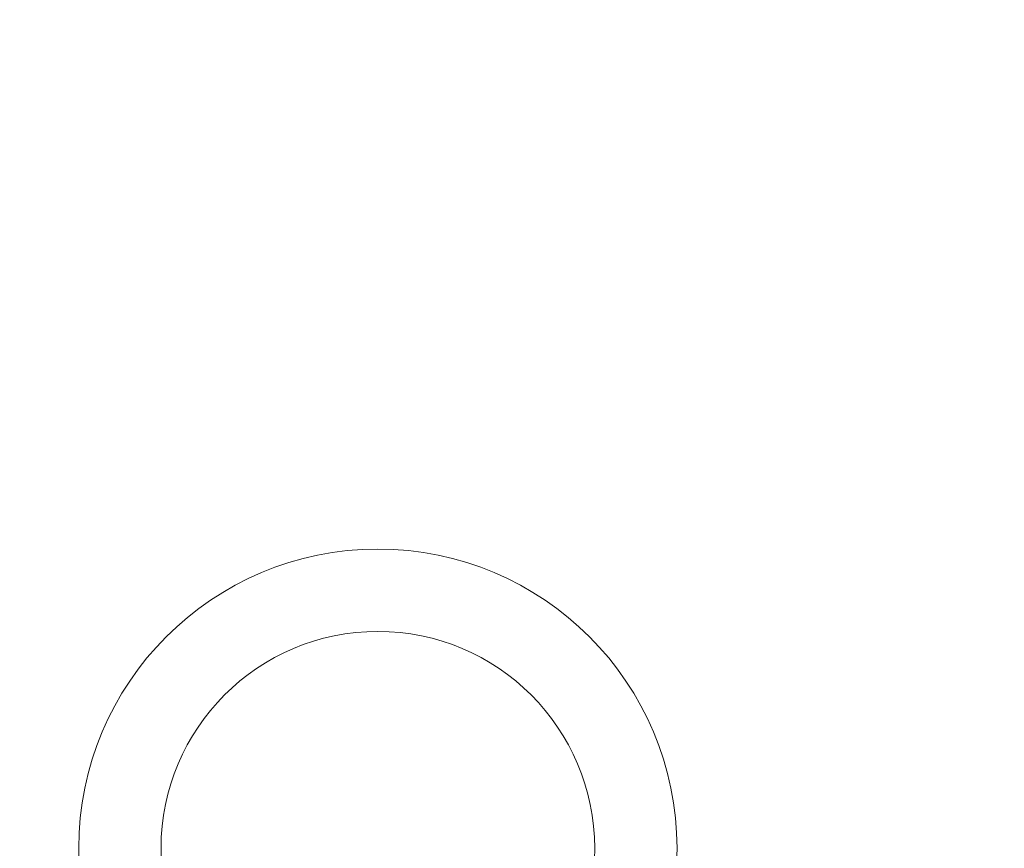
# Model space of a CAD drawing. Header units: millimetres. Extents: x 5980700 to 6194397, y -12939 to 2351883.
# Tile 79 of 124: x 6038146 to 6038248, y -2223 to -2137. Entities that reach past the tile are written whole.
import ezdxf

# ---------------------------------------------------------------- set-up
doc = ezdxf.new("R2010")
doc.units = ezdxf.units.MM
doc.layers.add('P-SANR-FIXT', color=6, linetype='Continuous', lineweight=9)
doc.layers.add('Q-CASE', color=31, linetype='Continuous', lineweight=9)

# ---------------------------------------------------------------- blocks, each defined once
blk = doc.blocks.new('Componentes de gabinete 9 - Componentes de gabinete 10-3871332-PLANTA DE CAIMENTO DE PISOS - TÉRREO')
at = {"layer": 'Q-CASE', "color": 133, "lineweight": 5}
for points, knots in [([(-2541.59384912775, -2223.341032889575), (-2541.59384912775, -2200.634047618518), (-2532.589590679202, -2166.481287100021), (-2502.733101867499, -2124.738962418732), (-2471.961798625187, -2096.743737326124), (-2433.842338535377, -2073.395573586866), (-2389.852688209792, -2055.852852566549), (-2347.759447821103, -2046.327661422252), (-2320.767974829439, -2043.601813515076), (-2310.314496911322, -2043.029921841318)], [0, 0, 0, 0, 0.3926990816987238, 0.5890486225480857, 0.7853981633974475, 0.9817477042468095, 1.178097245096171, 1.374446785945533, 1.497571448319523, 1.497571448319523, 1.497571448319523, 1.497571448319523]), ([(-2272.940865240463, -2043.029921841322), (-2262.48738732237, -2043.601813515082), (-2235.495914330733, -2046.327661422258), (-2193.402673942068, -2055.852852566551), (-2149.413023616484, -2073.395573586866), (-2111.293563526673, -2096.743737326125), (-2080.522260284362, -2124.738962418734), (-2050.665771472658, -2166.481287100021), (-2041.66151302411, -2200.63404761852), (-2041.66151302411, -2223.341032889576)], [1.644021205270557, 1.644021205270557, 1.644021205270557, 1.644021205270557, 1.767145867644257, 1.963495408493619, 2.159844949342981, 2.356194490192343, 2.552544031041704, 2.748893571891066, 3.14159265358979, 3.14159265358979, 3.14159265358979, 3.14159265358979])]:
    blk.add_open_spline(points, degree=3, knots=knots, dxfattribs=at)
blk = doc.blocks.new('Deca_Cuba de Embutir Universal Oval_L_37 - L_37_17_Branco Gelo GE17-3871355-PLANTA DE CAIMENTO DE PISOS - TÉRREO')
at = {"layer": 'P-SANR-FIXT', "color": 90, "lineweight": 5}
for centre, radius in [((0.1773241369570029, 1.184385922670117e-13), 31.04433031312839), ((0.1773352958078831, 1.184385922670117e-13), 22.49998291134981)]:
    blk.add_circle(centre, radius, dxfattribs=at)
for points, knots in [([(-249.9661680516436, 8.541033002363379e-11), (-249.9487605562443, 5.576945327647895), (-249.2309886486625, 16.62909343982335), (-246.115976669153, 32.87857124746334), (-240.931060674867, 48.86985488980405), (-233.6497721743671, 64.65930090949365), (-224.5382467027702, 79.66567800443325), (-215.2553353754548, 91.77789523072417), (-206.9657915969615, 101.0462082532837), (-198.1805707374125, 109.9407754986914), (-186.0096777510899, 120.6046998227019), (-172.55398435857, 130.4356117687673), (-161.18810142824, 137.6568931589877), (-149.2540249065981, 144.5623275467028), (-133.4974984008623, 152.4759765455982), (-113.7195315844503, 160.5714865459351), (-96.19751944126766, 166.2871145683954), (-81.88559020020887, 170.1341858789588), (-67.45751990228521, 173.4712949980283), (-52.53989968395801, 176.1199207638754), (-37.44757654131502, 178.0282909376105), (-27.40042868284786, 178.960591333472), (-21.09363908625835, 179.3664571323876), (-18.56730052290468, 179.5008466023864)], [-1, -1, -1, -1, -0.9708333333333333, -0.9416666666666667, -0.9125, -0.8833333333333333, -0.8541666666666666, -0.825, -0.8104166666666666, -0.7958333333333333, -0.7666666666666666, -0.7374999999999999, -0.7229166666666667, -0.7083333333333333, -0.6791666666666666, -0.6499999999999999, -0.6208333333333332, -0.60625, -0.5916666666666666, -0.5625, -0.5479166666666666, -0.5333333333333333, -0.5236298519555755, -0.5236298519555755, -0.5236298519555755, -0.5236298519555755]), ([(18.56693176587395, 179.5008772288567), (21.09312667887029, 179.3664990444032), (27.94088860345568, 178.9258176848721), (39.06697626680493, 177.8662240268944), (51.99215843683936, 176.1386276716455), (64.77571085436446, 173.9312076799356), (77.27974407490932, 171.2698468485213), (89.56807652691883, 168.1304425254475), (101.7120111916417, 164.5054827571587), (113.5788694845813, 160.4323892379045), (125.04125262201, 155.9571231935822), (136.1546241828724, 151.0465540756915), (146.9865604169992, 145.6826588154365), (157.4180866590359, 139.9219055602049), (167.3378583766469, 133.82832487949), (176.7905614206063, 127.3612064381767), (185.8370916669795, 120.4928035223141), (194.3773779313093, 113.2961635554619), (202.3209972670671, 105.850585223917), (209.6999008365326, 98.10956802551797), (216.5656575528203, 90.03681551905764), (222.8414178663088, 81.71890648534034), (228.4618392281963, 73.24640232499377), (233.4439695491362, 64.57105873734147), (239.2929150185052, 52.66577943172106), (244.9629843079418, 37.4610872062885), (249.0120068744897, 18.99355938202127), (249.9462737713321, 6.37365180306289), (249.9661680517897, 1.343178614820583e-10)], [-0.4763701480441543, -0.4763701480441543, -0.4763701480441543, -0.4763701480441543, -0.4666666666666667, -0.45, -0.4333333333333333, -0.4166666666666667, -0.4, -0.3833333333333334, -0.3666666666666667, -0.35, -0.3333333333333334, -0.3166666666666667, -0.3, -0.2833333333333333, -0.2666666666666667, -0.25, -0.2333333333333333, -0.2166666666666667, -0.2, -0.1833333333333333, -0.1666666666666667, -0.15, -0.1333333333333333, -0.1166666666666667, -0.1, -0.06666666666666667, -0.03333333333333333, 0, 0, 0, 0]), ([(249.9661680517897, 1.331533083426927e-10), (249.9487605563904, -5.576945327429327), (249.2309886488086, -16.62909343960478), (246.115976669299, -32.87857124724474), (240.9310606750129, -48.86985488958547), (233.6497721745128, -64.65930090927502), (224.5382467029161, -79.66567800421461), (215.2553353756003, -91.77789523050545), (206.9657915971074, -101.0462082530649), (198.180570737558, -109.9407754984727), (186.0096777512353, -120.6046998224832), (172.5539843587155, -130.4356117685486), (161.1881014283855, -137.656893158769), (149.2540249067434, -144.5623275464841), (133.4974984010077, -152.4759765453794), (113.7195315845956, -160.5714865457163), (96.19751944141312, -166.2871145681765), (81.88559020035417, -170.1341858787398), (67.45751990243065, -173.4712949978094), (52.53989968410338, -176.1199207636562), (37.44757654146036, -178.0282909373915), (25.60058598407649, -179.1276033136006), (13.14112405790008, -179.8284308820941), (0.0001121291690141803, -180.0736605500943), (-13.14157257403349, -179.8284000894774), (-26.14073191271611, -179.0972557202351), (-39.06697626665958, -177.8662240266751), (-51.99215843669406, -176.1386276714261), (-64.7757108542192, -173.9312076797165), (-77.2797440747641, -171.269846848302), (-89.56807652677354, -168.130442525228), (-101.7120111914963, -164.5054827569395), (-113.578869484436, -160.4323892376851), (-125.0412526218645, -155.9571231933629), (-136.1546241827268, -151.0465540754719), (-146.9865604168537, -145.682658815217), (-157.4180866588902, -139.9219055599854), (-167.3378583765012, -133.8283248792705), (-176.7905614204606, -127.3612064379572), (-185.8370916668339, -120.4928035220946), (-194.3773779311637, -113.2961635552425), (-202.3209972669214, -105.8505852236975), (-209.6999008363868, -98.1095680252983), (-216.5656575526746, -90.03681551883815), (-222.8414178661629, -81.71890648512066), (-228.4618392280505, -73.24640232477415), (-233.4439695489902, -64.57105873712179), (-239.2929150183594, -52.66577943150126), (-244.9629843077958, -37.46108720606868), (-249.0120068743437, -18.99355938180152), (-249.9462737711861, -6.373651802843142), (-249.9661680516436, 8.54113087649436e-11)], [-1, -1, -1, -1, -0.9708333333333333, -0.9416666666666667, -0.9125, -0.8833333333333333, -0.8541666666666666, -0.825, -0.8104166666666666, -0.7958333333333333, -0.7666666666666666, -0.7374999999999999, -0.7229166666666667, -0.7083333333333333, -0.6791666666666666, -0.6499999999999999, -0.6208333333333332, -0.60625, -0.5916666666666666, -0.5625, -0.5479166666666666, -0.5333333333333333, -0.5166666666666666, -0.5, -0.4833333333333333, -0.4666666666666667, -0.45, -0.4333333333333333, -0.4166666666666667, -0.4, -0.3833333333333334, -0.3666666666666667, -0.35, -0.3333333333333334, -0.3166666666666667, -0.3, -0.2833333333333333, -0.2666666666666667, -0.25, -0.2333333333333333, -0.2166666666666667, -0.2, -0.1833333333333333, -0.1666666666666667, -0.15, -0.1333333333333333, -0.1166666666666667, -0.1, -0.06666666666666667, -0.03333333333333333, 0, 0, 0, 0])]:
    blk.add_open_spline(points, degree=3, knots=knots, dxfattribs=at)
blk = doc.blocks.new('BE-PMSa-MOD-ARQ-CONEXAODOFUTURO-EX-000-R_rvt-1-PLANTA DE CAIMENTO DE PISOS - TÉRREO')
at = {"layer": 'P-SANR-FIXT', "color": 250, "lineweight": 5}
blk.add_blockref('Deca_Cuba de Embutir Universal Oval_L_37 - L_37_17_Branco Gelo GE17-3871355-PLANTA DE CAIMENTO DE PISOS - TÉRREO', (-2291.627696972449, -2223.341005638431), dxfattribs=at)
at = {"layer": 'Q-CASE', "color": 250, "lineweight": 5}
blk.add_blockref('Componentes de gabinete 9 - Componentes de gabinete 10-3871332-PLANTA DE CAIMENTO DE PISOS - TÉRREO', (-1.589655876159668e-05, 2.72512435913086e-05), dxfattribs=at)

msp = doc.modelspace()

# ---------------------------------------------------------------- block references
at = {"lineweight": 5}
msp.add_blockref('BE-PMSa-MOD-ARQ-CONEXAODOFUTURO-EX-000-R_rvt-1-PLANTA DE CAIMENTO DE PISOS - TÉRREO', (6040474.816446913, 0), dxfattribs=at)

doc.saveas('drawing.dxf')
